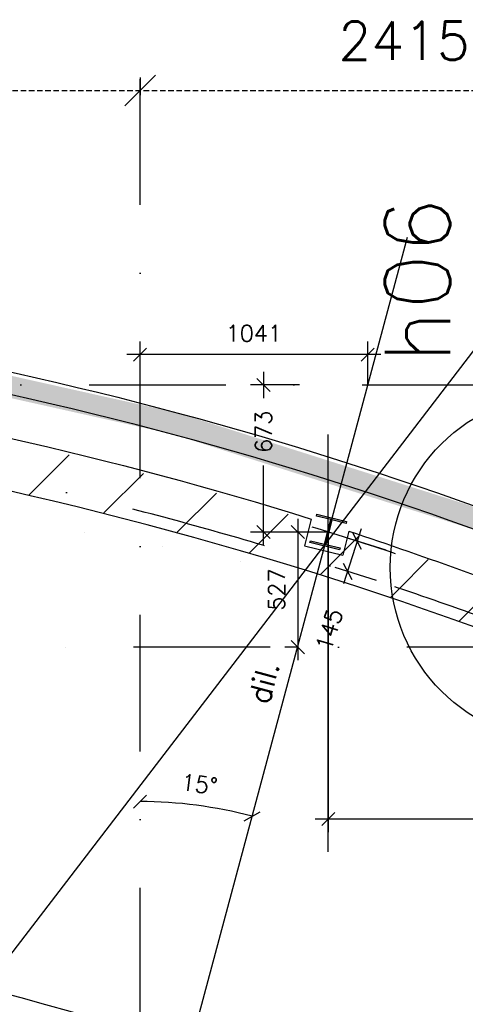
# Model space of a CAD drawing. Extents: x -33344 to 2055880, y -64816 to 121260.
# Tile 126 of 132: x 44934 to 46972, y 91142 to 95648. Entities that reach past the tile are written whole.
import ezdxf

# ---------------------------------------------------------------- set-up
doc = ezdxf.new("R2010")
doc.units = 0
doc.header["$LTSCALE"] = 50
doc.header["$MEASUREMENT"] = 0
doc.header["$PDMODE"] = 3
doc.header["$PDSIZE"] = 0.1
for name, pattern in [('DASHED', [0.75, 0.5, -0.25]), ('HIDDEN', [0.375, 0.25, -0.125]), ('STRAM_0WT$1$DASHDOT', [25, 12.5, -6.25, 0, -6.25])]:
    doc.linetypes.add(name, pattern=pattern)
doc.layers.get('0').update_dxf_attribs({"linetype": 'CONTINUOUS'})
doc.layers.get('DEFPOINTS').update_dxf_attribs({"linetype": 'CONTINUOUS'})
for name, color, linetype in [('_DETAILNUMMERS', 4, 'CONTINUOUS'), ('_DETAILNUMMERSTEKST', 4, 'CONTINUOUS'), ('A--01A1_ACEER', 1, 'CONTINUOUS'), ('A--A21--_F123-', 9, 'CONTINUOUS'), ('A--A22--_F123-', 9, 'CONTINUOUS'), ('A--A28--_F-2--', 7, 'CONTINUOUS'), ('A--I35A1_PLAFOND', 2, 'CONTINUOUS'), ('A--L21--', 3, 'CONTINUOUS'), ('A--L21--_F-2--', 7, 'CONTINUOUS'), ('A--L21A3_BUITENWAND', 3, 'CONTINUOUS'), ('A--L28--', 7, 'CONTINUOUS'), ('A--L28--_F-2--', 7, 'CONTINUOUS'), ('A--L28DC1_KONSTR', 1, 'HIDDEN'), ('A--M$1A-_F123-', 1, 'CONTINUOUS'), ('A--T$1A-25_TEKST', 2, 'CONTINUOUS'), ('STRAM_0WT$0$A--L$7A-_STRA0', 1, 'STRAM_0WT$1$DASHDOT'), ('STRAM_0WT$1$A--M$1A-_F123-', 1, 'CONTINUOUS'), ('SYSTEEMPLAFOND_600X600', 2, 'CONTINUOUS'), ('X--LR---_CP', 7, 'CONTINUOUS'), ('XREF', 7, 'CONTINUOUS')]:
    doc.layers.add(name, color=color, linetype=linetype)
doc.styles.add('ALFA-0_25', font='ROMANS')
doc.styles.add('B-01', font='SIMPLEX.SHX', dxfattribs={"width": 0.8, "height": 4.5})
doc.styles.add('HIEMSTRA', font='romans.shx')
doc.styles.add('STRAM_0WT$1$HIEMSTRA', font='romans.shx')
doc.dimstyles.get("Standard").update_dxf_attribs({"dimscale": 30, "dimtxt": 2.5, "dimasz": 2, "dimexe": 2, "dimexo": 0, "dimgap": 2, "dimtad": 1, "dimdec": 0, "dimzin": 0, "dimtxsty": 'HIEMSTRA', "dimblk1": 'OBLIQUE', "dimblk2": 'OBLIQUE', "dimsah": 1, "dimcen": -3, "dimdle": 2, "dimclrd": 2, "dimclre": 2, "dimclrt": 3, "dimazin": 3, "dimtfac": 1, "dimtofl": 0, "dimtmove": 0, "dimatfit": 3, "dimtvp": 0.833333, "dimtolj": 1, "dimtzin": 0})
doc.dimstyles.new('STANDARD$0', dxfattribs={"dimscale": 30, "dimtxt": 2.5, "dimasz": 2, "dimexe": 2, "dimexo": 0, "dimgap": 2, "dimtad": 1, "dimdec": 0, "dimzin": 0, "dimtxsty": 'ALFA-0_25', "dimblk1": 'OBLIQUE', "dimblk2": 'OBLIQUE', "dimsah": 1, "dimcen": -3, "dimdle": 2, "dimclrd": 1, "dimclre": 1, "dimclrt": 2, "dimazin": 3, "dimtfac": 0.666667, "dimtofl": 0, "dimtmove": 0, "dimatfit": 3, "dimtvp": 0.833333, "dimtolj": 1, "dimtzin": 0})
doc.dimstyles.new('STRAM_0WT$0$STANDARD', dxfattribs={"dimscale": 70, "dimtxt": 2.5, "dimasz": 2, "dimexe": 0.3, "dimexo": 0.3, "dimgap": 2, "dimtad": 1, "dimdec": 0, "dimzin": 0, "dimtxsty": 'STRAM_0WT$1$HIEMSTRA', "dimblk1": 'STRAM_0WT$0$_OBLIQUE', "dimblk2": 'STRAM_0WT$0$_OBLIQUE', "dimsah": 1, "dimcen": -0.09, "dimdle": 0.3, "dimclrd": 1, "dimclre": 1, "dimclrt": 4, "dimazin": 3, "dimtfac": 1, "dimtdec": 4, "dimtix": 1, "dimtofl": 0, "dimtmove": 0, "dimatfit": 3, "dimtvp": 625, "dimtolj": 1, "dimtzin": 0})

# ---------------------------------------------------------------- blocks, each defined once
blk = doc.blocks.new('*U1297')
at = {"layer": 'A--A21--_F123-', "color": 2, "linetype": 'CONTINUOUS', "const_width": 100}
blk.add_lwpolyline([(0, 0, -0.087473), (5965.2, -1061.6)], format="xyb", dxfattribs=at)
at = {"layer": 'A--L21--_F-2--', "color": 3, "linetype": 'CONTINUOUS'}
for points in [[(0, 0), (0.1, 50, -0.087473), (5982.4, -1014.7), (5965.2, -1061.6)], [(0, 0), (-0.1, -50, -0.087473), (5948, -1108.6), (5965.2, -1061.6)]]:
    blk.add_lwpolyline(points, format="xyb", dxfattribs=at)
blk = doc.blocks.new('Q020490-')
at = {"layer": 'A--A28--_F-2--', "color": 3, "linetype": 'CONTINUOUS'}
for points in [[(-2.75, 58), (-70, 66.5), (70, 66.5)], [(-2.75, 58), (-70, 58), (-70, 66.5)], [(-2.75, 58), (70, 66.5), (70, 58)], [(2.75, -58), (-2.75, -58), (-2.75, 58)], [(-2.75, 58), (2.75, 58), (2.75, -58)], [(-2.75, 58), (70, 58), (2.75, 58)], [(70, -66.5), (-70, -58), (-2.75, -58)], [(70, -66.5), (-70, -66.5), (-70, -58)], [(2.75, -58), (70, -66.5), (-2.75, -58)], [(2.75, -58), (70, -58), (70, -66.5)]]:
    blk.add_solid(points, dxfattribs=at)
at = {"layer": 'A--L28--_F-2--', "color": 3, "linetype": 'CONTINUOUS'}
blk.add_lwpolyline([(70, -66.5), (-70, -66.5), (-70, -58), (-2.75, -58), (-2.75, 58), (-70, 58), (-70, 66.5), (70, 66.5), (70, 58), (2.75, 58), (2.75, -58), (70, -58)], close=True, dxfattribs=at)
at = {"layer": 'X--LR---_CP', "linetype": 'CONTINUOUS'}
for p in [(-2.75, 0), (0, 0), (2.75, 0)]:
    blk.add_point(p, dxfattribs=at)
blk = doc.blocks.new('_OBLIQUE')
at = {"color": 0, "linetype": 'BYBLOCK'}
blk.add_line((-0.5, -0.5), (0.5, 0.5), dxfattribs=at)
blk = doc.blocks.new('*D506')
at = {"layer": 'A--M$1A-_F123-', "color": 1, "linetype": 'CONTINUOUS'}
for p, q in [((45484.5, 93976.7), (45484.5, 94175.5)), ((46525.9, 93976.7), (46525.9, 94175.5)), ((46585.9, 94115.5), (45424.5, 94115.5))]:
    blk.add_line(p, q, dxfattribs=at)
at = {"layer": 'DEFPOINTS', "color": 0, "linetype": 'CONTINUOUS'}
for p in [(45484.5, 94115.5), (45484.5, 93976.7), (46525.9, 93976.7)]:
    blk.add_point(p, dxfattribs=at)
at = {"layer": 'A--M$1A-_F123-', "color": 1, "linetype": 'CONTINUOUS', "xscale": 60, "yscale": 60, "zscale": 60, "rotation": 180}
blk.add_blockref('_OBLIQUE', (45484.5, 94115.5), dxfattribs=at)
at = {"layer": 'A--M$1A-_F123-', "color": 1, "linetype": 'CONTINUOUS', "xscale": 60, "yscale": 60, "zscale": 60}
blk.add_blockref('_OBLIQUE', (46525.9, 94115.5), dxfattribs=at)
at = {"layer": 'A--M$1A-_F123-', "color": 2, "linetype": 'CONTINUOUS', "insert": (46005.2, 94213), "char_height": 75, "attachment_point": 5, "style": 'ALFA-0_25'}
blk.add_mtext('\\A1;1041', dxfattribs=at)
blk = doc.blocks.new('*D507')
at = {"layer": 'A--M$1A-_F123-', "color": 1, "linetype": 'CONTINUOUS'}
for p, q in [((46495.5, 93318.6), (46415.9, 93065.8)), ((46609.6, 93219.8), (46420.2, 93279.4)), ((46566, 93081.5), (46376.7, 93141.1))]:
    blk.add_line(p, q, dxfattribs=at)
at = {"layer": 'DEFPOINTS', "color": 0, "linetype": 'CONTINUOUS'}
for p in [(46609.6, 93219.8), (46433.9, 93123.1), (46566, 93081.5)]:
    blk.add_point(p, dxfattribs=at)
at = {"layer": 'A--M$1A-_F123-', "color": 1, "linetype": 'CONTINUOUS', "xscale": 60, "yscale": 60, "zscale": 60}
for p, rotation in [((46477.5, 93261.4), 72.52574617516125), ((46433.9, 93123.1), 252.5257461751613)]:
    blk.add_blockref('_OBLIQUE', p, dxfattribs=dict(at, rotation=rotation))
at = {"layer": 'A--M$1A-_F123-', "color": 2, "linetype": 'CONTINUOUS', "insert": (46349.9, 92856.2), "char_height": 75, "attachment_point": 5, "rotation": 72.5257, "style": 'ALFA-0_25'}
blk.add_mtext('\\A1;145', dxfattribs=at)
blk = doc.blocks.new('*D518')
at = {"layer": 'A--M$1A-_F123-', "color": 1, "linetype": 'CONTINUOUS'}
for p, q in [((46345.5, 93303.4), (46345.5, 91930.6)), ((48799.5, 92069.8), (48799.5, 91930.6)), ((46285.5, 91990.6), (48859.5, 91990.6))]:
    blk.add_line(p, q, dxfattribs=at)
at = {"layer": 'DEFPOINTS', "color": 0, "linetype": 'CONTINUOUS'}
for p in [(46345.5, 93303.4), (48799.5, 92069.8), (48799.5, 91990.6)]:
    blk.add_point(p, dxfattribs=at)
at = {"layer": 'A--M$1A-_F123-', "color": 1, "linetype": 'CONTINUOUS', "xscale": 60, "yscale": 60, "zscale": 60, "rotation": 180}
blk.add_blockref('_OBLIQUE', (46345.5, 91990.6), dxfattribs=at)
at = {"layer": 'A--M$1A-_F123-', "color": 1, "linetype": 'CONTINUOUS', "xscale": 60, "yscale": 60, "zscale": 60}
blk.add_blockref('_OBLIQUE', (48799.5, 91990.6), dxfattribs=at)
at = {"layer": 'A--M$1A-_F123-', "color": 2, "linetype": 'CONTINUOUS', "insert": (47572.5, 92088.1), "char_height": 75, "attachment_point": 5, "style": 'ALFA-0_25'}
blk.add_mtext('\\A1;2454', dxfattribs=at)
blk = doc.blocks.new('*D519')
at = {"layer": 'A--M$1A-_F123-', "color": 1, "linetype": 'CONTINUOUS'}
for p, q in [((46049.2, 94036.7), (46049.2, 93916.7)), ((46214, 93976.7), (45989.2, 93976.7)), ((46049.2, 93243.4), (46049.2, 93607.4)), ((46345.5, 93303.4), (45989.2, 93303.4))]:
    blk.add_line(p, q, dxfattribs=at)
at = {"layer": 'DEFPOINTS', "color": 0, "linetype": 'CONTINUOUS'}
for p in [(46049.2, 93976.7), (46214, 93976.7), (46345.5, 93303.4)]:
    blk.add_point(p, dxfattribs=at)
at = {"layer": 'A--M$1A-_F123-', "color": 1, "linetype": 'CONTINUOUS', "xscale": 60, "yscale": 60, "zscale": 60}
for p, rotation in [((46049.2, 93976.7), 90), ((46049.2, 93303.4), 270)]:
    blk.add_blockref('_OBLIQUE', p, dxfattribs=dict(at, rotation=rotation))
at = {"layer": 'A--M$1A-_F123-', "color": 2, "linetype": 'CONTINUOUS', "insert": (46049.2, 93762), "char_height": 75, "attachment_point": 5, "rotation": 90, "style": 'ALFA-0_25'}
blk.add_mtext('\\A1;673', dxfattribs=at)
blk = doc.blocks.new('*D653')
at = {"layer": 'A--M$1A-_F123-', "color": 1, "linetype": 'CONTINUOUS'}
for p, q in [((46206.4, 93363.4), (46206.4, 92716.7)), ((46206.4, 93303.4), (46146.4, 93303.4)), ((46206.4, 92776.7), (46146.4, 92776.7))]:
    blk.add_line(p, q, dxfattribs=at)
at = {"layer": 'DEFPOINTS', "color": 0, "linetype": 'CONTINUOUS'}
for p in [(46206.4, 93303.4), (46206.4, 92776.7), (46206.4, 92776.7)]:
    blk.add_point(p, dxfattribs=at)
at = {"layer": 'A--M$1A-_F123-', "color": 1, "linetype": 'CONTINUOUS', "xscale": 60, "yscale": 60, "zscale": 60}
for p, rotation in [((46206.4, 93303.4), 90), ((46206.4, 92776.7), 270)]:
    blk.add_blockref('_OBLIQUE', p, dxfattribs=dict(at, rotation=rotation))
at = {"layer": 'A--M$1A-_F123-', "color": 2, "linetype": 'CONTINUOUS', "insert": (46108.9, 93040), "char_height": 75, "attachment_point": 5, "rotation": 90, "style": 'ALFA-0_25'}
blk.add_mtext('\\A1;527', dxfattribs=at)
blk = doc.blocks.new('*D654')
at = {"layer": 'A--M$1A-_F123-', "color": 2, "linetype": 'CONTINUOUS'}
blk.add_arc((45484.5, 90090.1), 1979.8, 75, 90, dxfattribs=at)
at = {"layer": 'DEFPOINTS', "color": 0, "linetype": 'CONTINUOUS'}
for p in [(45484.5, 95375.1), (46706.8, 94652), (45828.2, 92039.8), (45183.3, 88966.4), (45484.5, 56046.9)]:
    blk.add_point(p, dxfattribs=at)
at = {"layer": 'A--M$1A-_F123-', "color": 2, "linetype": 'CONTINUOUS', "xscale": 60, "yscale": 60, "zscale": 60}
for p, rotation in [((45484.5, 92069.9), 180), ((45996.9, 92002.4), 344.9999999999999)]:
    blk.add_blockref('_OBLIQUE', p, dxfattribs=dict(at, rotation=rotation))
at = {"layer": 'A--M$1A-_F123-', "color": 3, "linetype": 'CONTINUOUS', "insert": (45755.6, 92149.6), "char_height": 75, "attachment_point": 5, "rotation": 352.5, "style": 'HIEMSTRA'}
blk.add_mtext('\\A1;15°', dxfattribs=at)
blk = doc.blocks.new('A$C26D40EA6')
at = {"layer": 'A--01A1_ACEER', "linetype": 'CONTINUOUS'}
blk.add_line((5672, 7401.7), (0, 0), dxfattribs=at)
blk = doc.blocks.new('STRAM_0WT$0$_OBLIQUE')
at = {"color": 0, "linetype": 'BYBLOCK'}
blk.add_line((-0.5, -0.5), (0.5, 0.5), dxfattribs=at)
blk = doc.blocks.new('*D1939')
at = {"color": 1, "linetype": 'BYBLOCK'}
for p, q in [((-33134.9, 63176.5), (-33134.9, 63107.3)), ((-30134.9, 63176.5), (-30134.9, 63107.3)), ((-33155.9, 63128.3), (-30113.9, 63128.3))]:
    blk.add_line(p, q, dxfattribs=at)
at = {"layer": 'DEFPOINTS', "color": 0, "linetype": 'BYBLOCK'}
for p in [(-33134.9, 63197.5), (-30134.9, 63197.5), (-30134.9, 63128.3)]:
    blk.add_point(p, dxfattribs=at)
at = {"color": 1, "linetype": 'BYBLOCK', "xscale": 140, "yscale": 140, "zscale": 140, "rotation": 180}
blk.add_blockref('STRAM_0WT$0$_OBLIQUE', (-33134.9, 63128.3), dxfattribs=at)
at = {"color": 1, "linetype": 'BYBLOCK', "xscale": 140, "yscale": 140, "zscale": 140}
blk.add_blockref('STRAM_0WT$0$_OBLIQUE', (-30134.9, 63128.3), dxfattribs=at)
at = {"color": 4, "linetype": 'BYBLOCK', "insert": (-31634.9, 63355.8), "char_height": 175, "attachment_point": 5, "style": 'STRAM_0WT$1$HIEMSTRA'}
blk.add_mtext('\\A1;3000', dxfattribs=at)
blk = doc.blocks.new('*D1940')
at = {"color": 1, "linetype": 'BYBLOCK'}
for p, q in [((-30134.9, 63188), (-30134.9, 63107.3)), ((-27719.9, 63188), (-27719.9, 63107.3)), ((-30155.9, 63128.3), (-27698.9, 63128.3))]:
    blk.add_line(p, q, dxfattribs=at)
at = {"layer": 'DEFPOINTS', "color": 0, "linetype": 'BYBLOCK'}
for p in [(-30134.9, 63209), (-27719.9, 63209), (-27719.9, 63128.3)]:
    blk.add_point(p, dxfattribs=at)
at = {"color": 1, "linetype": 'BYBLOCK', "xscale": 140, "yscale": 140, "zscale": 140, "rotation": 180}
blk.add_blockref('STRAM_0WT$0$_OBLIQUE', (-30134.9, 63128.3), dxfattribs=at)
at = {"color": 1, "linetype": 'BYBLOCK', "xscale": 140, "yscale": 140, "zscale": 140}
blk.add_blockref('STRAM_0WT$0$_OBLIQUE', (-27719.9, 63128.3), dxfattribs=at)
at = {"color": 4, "linetype": 'BYBLOCK', "insert": (-28927.4, 63355.8), "char_height": 175, "attachment_point": 5, "style": 'STRAM_0WT$1$HIEMSTRA'}
blk.add_mtext('\\A1;2415', dxfattribs=at)
blk = doc.blocks.new('A$C44AA6D3C')
at = {"layer": 'SYSTEEMPLAFOND_600X600', "linetype": 'CONTINUOUS', "ltscale": 10}
blk.add_arc((-14683.8, 13918.8), 16371.8, 56.12072, 82.24154, dxfattribs=at)
blk = doc.blocks.new('STRAM_0WT')
at = {"layer": 'STRAM_0WT$0$A--L$7A-_STRA0'}
for p, q in [((-30134.938, 23800), (-30134.938, 63128.251)), ((-52869.992, 61729.831), (-20789.004, 61729.831)), ((-20789.004, 60529.831), (-30591.358, 60529.831))]:
    blk.add_line(p, q, dxfattribs=at)
blk.add_arc((-34634.779, 43899.561), 17830, 41.3470109, 90.0000931, dxfattribs=at)
at = {"layer": 'STRAM_0WT$1$A--M$1A-_F123-', "linetype": 'CONTINUOUS'}
for base, p1, p2, picture, middle in [((-30134.938, 63077.07), (-33134.938, 63146.296), (-30134.938, 63146.296), '*D1939', (-31634.938, 63304.57)), ((-27719.938, 63077.07), (-30134.929, 63157.834), (-27719.938, 63157.834), '*D1940', (-28927.434, 63304.57))]:
    dim = blk.add_linear_dim(base=base, p1=p1, p2=p2, dimstyle='STRAM_0WT$0$STANDARD', dxfattribs=at)
    dim.commit()
    dim.dimension.update_dxf_attribs({"geometry": picture, "text_midpoint": middle, "insert": (0, -51.181)})

msp = doc.modelspace()

# ---------------------------------------------------------------- hatches: boundary and pattern name
at = {"layer": 'A--A22--_F123-'}
h = msp.add_hatch(dxfattribs=at)
h.set_pattern_fill('ALFALINE', color=256, scale=300, style=0, pattern_type=2)
h.set_pattern_definition([(45, (0, 130), (-212.132, 212.132), [])])
edge = h.paths.add_edge_path()
edge.add_line((40672, 93928.7), (40717, 94149.4))
edge.add_arc((40984.5, 76276.4), 17875, 67.90272, 90.85756, ccw=False)
edge.add_line((47708.7, 92838.4), (47708.7, 92600.8))
edge.add_arc((40984.5, 76276.4), 17655, 67.61254, 91.0142)

# ---------------------------------------------------------------- linework, layer by layer
at = {"layer": '_DETAILNUMMERS'}
msp.add_circle((47428.8, 93141), 800, dxfattribs=at)
at = {"layer": 'A--01A1_ACEER', "linetype": 'CONTINUOUS'}
for p, q in [((46706.8, 94652), (45183.3, 88966.4)), ((46345.5, 91839.5), (46345.5, 93749.6))]:
    msp.add_line(p, q, dxfattribs=at)
msp.add_arc((40984.6, 76146.4), 17975, 71.6183, 72.8948, dxfattribs=at)
at = {"layer": 'A--L21A3_BUITENWAND'}
for p, q in [((46267.4, 93362.8), (46237.4, 93240.9)), ((46439.1, 93307.2), (46412.2, 93197.9)), ((46237.4, 93240.9), (46412.2, 93197.9))]:
    msp.add_line(p, q, dxfattribs=at)
msp.add_lwpolyline([(46439.1, 93307.2, -0.014379), (47513.4, 92916.8), (47513.4, 92679.4, 0.099484), (40596.5, 93928.7), (40641.9, 94151.7, -0.082232), (46267.4, 93362.8, -0.082232)], format="xyb", dxfattribs=at)

# ---------------------------------------------------------------- block references
at = {"layer": 'A--I35A1_PLAFOND', "color": 2, "linetype": 'CONTINUOUS'}
msp.add_blockref('A$C26D40EA6', (43127.4, 89069), dxfattribs=at)
at = {"layer": 'A--L21--'}
msp.add_blockref('*U1297', (41133.1, 94400.8), dxfattribs=at)
at = {"layer": 'A--L28--', "rotation": 166.2004485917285}
msp.add_blockref('Q020490-', (46345.5, 93303.4), dxfattribs=at)
at = {"layer": 'A--L28DC1_KONSTR', "color": 0, "linetype": 'CONTINUOUS'}
msp.add_blockref('A$C44AA6D3C', (55355.4, 61446.9), dxfattribs=at)
at = {"layer": 'XREF', "linetype": 'DASHED', "ltscale": 20}
msp.add_blockref('STRAM_0WT', (75619.4, 32246.9), dxfattribs=at)

# ---------------------------------------------------------------- texts
at = {"layer": '_DETAILNUMMERSTEKST', "style": 'ALFA-0_25'}
msp.add_text('h06', height=300, rotation=90, dxfattribs=at).set_placement((46903.8, 94075.4))
at = {"layer": 'A--T$1A-25_TEKST', "style": 'B-01'}
msp.add_text('dil.', height=100, rotation=75, dxfattribs=at).set_placement((46073.5, 92509.2))

# ---------------------------------------------------------------- dimensions: what is measured, and where the dimension line sits
at = {"layer": 'A--M$1A-_F123-', "linetype": 'CONTINUOUS'}
dim = msp.add_angular_dim_2l(base=(45828.2, 92039.8), line1=((46706.8, 94652), (45183.3, 88966.4)), line2=((45484.5, 56046.9), (45484.5, 95375.1)), dimstyle='STANDARD', dxfattribs=at)
dim.commit()
dim.dimension.update_dxf_attribs({"geometry": '*D654', "text_midpoint": (45755.6, 92149.6)})
for base, p1, p2, picture, middle in [((45484.5, 94115.5), (46525.9, 93976.7), (45484.5, 93976.7), '*D506', (46005.2, 94213)), ((48799.5, 91990.6), (46345.5, 93303.4), (48799.5, 92069.8), '*D518', (47572.5, 92088.1))]:
    dim = msp.add_linear_dim(base=base, p1=p1, p2=p2, dimstyle='STANDARD$0', dxfattribs=at)
    dim.commit()
    dim.dimension.update_dxf_attribs({"geometry": picture, "text_midpoint": middle})
for base, p1, p2, angle, picture, middle, dimtype in [((46049.2, 93976.7), (46345.5, 93303.4), (46214, 93976.7), 90, '*D519', (46049.2, 93762), 160), ((46433.9, 93123.1), (46609.6, 93219.8), (46566, 93081.5), 252.5257, '*D507', (46349.9, 92856.2), 161)]:
    dim = msp.add_linear_dim(base=base, p1=p1, p2=p2, angle=angle, dimstyle='STANDARD$0', dxfattribs=at)
    dim.commit()
    dim.dimension.update_dxf_attribs({"geometry": picture, "text_midpoint": middle, "dimtype": dimtype})
dim = msp.add_linear_dim(base=(46206.4, 92776.7), p1=(46206.4, 93303.4), p2=(46206.4, 92776.7), angle=90, dimstyle='STANDARD$0', dxfattribs=at)
dim.commit()
dim.dimension.update_dxf_attribs({"geometry": '*D653', "text_midpoint": (46108.9, 93040)})

doc.saveas('drawing.dxf')
